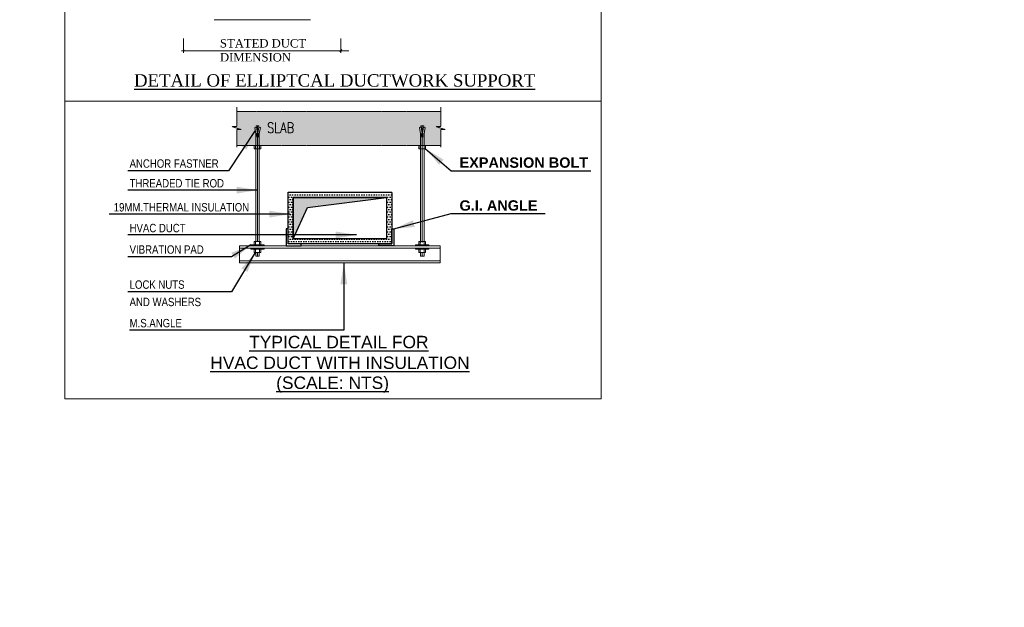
# Model space of a CAD drawing. Header units: millimetres. Extents: x -125266 to 274256, y -711690 to -301689.
# Tile 8 of 256: x -54482 to -44978, y -384935 to -379261. Entities that reach past the tile are written whole.
import ezdxf

# ---------------------------------------------------------------- set-up
doc = ezdxf.new("R2010")
doc.units = ezdxf.units.MM
doc.linetypes.add('Dash', pattern=[6.35, 3.175, -3.175])
doc.linetypes.add('HIDDEN', pattern=[0.375, 0.25, -0.125])
for name, color, linetype, lineweight in [('11188BGSF$0$XCOL Mall First Floor Plan$0$COL', 8, 'Continuous', 0), ('ABM-SAD', 6, 'Continuous', 25), ('HVAC TEXT', 7, 'Continuous', 18), ('MEPTEK-INSULATION', 7, 'Dash', 0), ('MEPTEK-SHEET', 7, 'Continuous', 30), ('MEPTEK-SUPPORT', 7, 'Continuous', 50), ('MEPTEK-TEXT', 7, 'Continuous', 30), ('MEPTEK-TEXT1', 7, 'Continuous', 30), ('S-TXT', 8, 'Continuous', 0)]:
    doc.layers.add(name, color=color, linetype=linetype, lineweight=lineweight)
doc.styles.add('2mm50', font='romans.shx', dxfattribs={"width": 0.8, "height": 100})
doc.styles.add('arial', font='arialbd.ttf')
doc.styles.add('Arial Bold', font='arialbd.ttf')
doc.styles.add('ROMANS', font='romans.shx', dxfattribs={"width": 0.8})
doc.styles.get("Standard").update_dxf_attribs({"font": 'ARIALN.TTF'})
doc.dimstyles.new('LH_Dim_1-50', dxfattribs={"dimtxt": 100, "dimasz": 125, "dimexe": 50, "dimexo": 37.5, "dimgap": 75, "dimtad": 1, "dimtoh": 1, "dimdec": 0, "dimdsep": 46, "dimtxsty": '2mm50', "dimblk1": 'ARCHTICK', "dimblk2": 'ARCHTICK', "dimsah": 1, "dimcen": -125, "dimdle": 75, "dimclrd": 256, "dimclre": 256, "dimclrt": 256, "dimazin": 2, "dimtfac": 0.5, "dimtdec": 0, "dimtmove": 0, "dimatfit": 3, "dimfxl": 0, "dimtolj": 1, "dimarcsym": 0})

# ---------------------------------------------------------------- blocks, each defined once
blk = doc.blocks.new('_ArchTick')
at = {"color": 0, "linetype": 'ByBlock', "const_width": 0.15}
blk.add_lwpolyline([(-0.5, -0.5), (0.5, 0.5)], dxfattribs=at)

msp = doc.modelspace()

# ---------------------------------------------------------------- hatches: boundary and pattern name
at = {"linetype": 'HIDDEN'}
h = msp.add_hatch(dxfattribs=at)
h.set_pattern_fill('DOTS', scale=15)
h.set_pattern_definition([(0, (-55979.172, -387879.78), (11.90625, 23.8125), [0, -23.8125])])
h.paths.add_polyline_path([(-51891.6, -380926.2), (-51891.6, -381426.2), (-50891.6, -381426.2), (-50891.6, -380926.2)])
h.paths.add_polyline_path([(-50941.6, -380976.2), (-50941.6, -381376.2), (-51841.6, -381376.2), (-51841.6, -380976.2)], flags=16)
h = msp.add_hatch()
h.set_pattern_fill('DOTS', scale=0.5)
h.set_pattern_definition([(0, (-55979.1719, -387298.5135), (0.396875, 0.79375), [0, -0.79375])])
h.paths.add_polyline_path([(-50941.6, -380976.2), (-51841.6, -380976.2), (-51841.6, -381376.2), (-51703.4, -381072.8)])
at = {"layer": '11188BGSF$0$XCOL Mall First Floor Plan$0$COL', "lineweight": -3}
h = msp.add_hatch(dxfattribs=at)
h.set_pattern_fill('AR-CONC', color=8, scale=7.318524, style=2)
h.set_pattern_definition([(50, (-249360.23, -354250.663), (52.492856, -4.59253), [5.488893, -60.37782]), (355, (-249360.23, -354250.66), (-10.154549, 55.04936), [4.391114, -48.302256]), (100.451444, (-249355.856, -354251.045), (42.338307, 50.456829), [4.664841, -51.313251]), (46.1842, (-249360.23, -354236.026), (78.10631, -12.113568), [8.23334, -90.56673]), (96.635635, (-249353.72, -354237.035), (68.403456, 71.2911), [6.997266, -76.96992]), (351.184164, (-249360.23, -354236.026), (68.403456, 71.2911), [6.58667, -72.453384]), (21, (-249352.91, -354239.685), (43.684784, -29.465759), [5.488893, -60.37782]), (326, (-249352.91, -354239.685), (17.80709, 53.070278), [4.391114, -48.302256]), (71.451445, (-249349.27, -354242.14), (61.491873, 23.604519), [4.664841, -51.313251]), (37.5, (-249360.23, -354250.663), (0.8899219, 24.3629155), [0, -47.7167743, 0, -49.0341085, 0, -48.4852193]), (7.5, (-249360.23, -354250.663), (19.2528063, 28.8651145), [0, -27.9567604, 0, -46.6189957, 0, -18.4792722]), (327.5, (-249376.55, -354250.663), (39.0679213, -1.6506836), [0, -18.296309, 0, -57.0844846, 0, -75.74672]), (317.5, (-249383.87, -354250.663), (42.680618, 7.326207), [0, -23.785202, 0, -37.9099526, 0, -53.791149])])
h.paths.add_polyline_path([(-52387, -380143.5), (-50418.2, -380143.5), (-50418.2, -380471.7), (-52387, -380471.7)])
at = {"layer": 'S-TXT'}
h = msp.add_hatch(color=4, dxfattribs=at)
h.dxf.hatch_style = 1
h.paths.add_polyline_path([(-52250.9, -381445.7), (-52250.9, -381435.7), (-52122.2, -381435.7), (-52122.2, -381445.7)])
h = msp.add_hatch(color=4, dxfattribs=at)
h.dxf.hatch_style = 1
h.paths.add_polyline_path([(-50660.9, -381445.7), (-50660.9, -381435.7), (-50532.3, -381435.7), (-50532.3, -381445.7)])

# ---------------------------------------------------------------- linework, layer by layer
at = {"color": 7, "linetype": 'HIDDEN'}
msp.add_lwpolyline([(-51891.6, -381426.2), (-51891.6, -380926.2), (-50891.6, -380926.2), (-50891.6, -381426.2)], close=True, dxfattribs=at)
at = {"color": 7}
for points in [[(-51841.6, -381376.2), (-51841.6, -380976.2), (-50941.6, -380976.2), (-50941.6, -381376.2)], [(-51841.6, -381376.2), (-51703.4, -381072.8), (-50941.6, -380976.2), (-51841.6, -380976.2)], [(-51891.6, -381426.2), (-51891.6, -381281.2), (-51911.6, -381281.2), (-51911.6, -381426.2), (-51911.6, -381445.7), (-51766.6, -381445.7), (-51766.6, -381426.2)], [(-50891.6, -381426.2), (-50891.6, -381281.2), (-50871.6, -381281.2), (-50871.6, -381426.2), (-50871.6, -381445.7), (-51016.6, -381445.7), (-51016.6, -381426.2)]]:
    msp.add_lwpolyline(points, close=True, dxfattribs=at)
at = {"layer": 'HVAC TEXT'}
for p, q in [((-52603.9, -379260.5), (-51676.3, -379260.5)), ((-52902.8, -379441.4), (-52902.8, -379579.5)), ((-51383.2, -379441.4), (-51383.2, -379579.5)), ((-52902.8, -379560.7), (-52921.6, -379560.7)), ((-52908.4, -379565.8), (-52894.6, -379552.6)), ((-52902.8, -379560.7), (-51389.2, -379560.7)), ((-51392, -379571.1), (-51372.5, -379547.1)), ((-51389.2, -379560.7), (-51305.1, -379560.7))]:
    msp.add_line(p, q, dxfattribs=at)
for points in [[(-54046.4, -376613.5), (-48871.1, -376613.5), (-48871.1, -380046.3), (-54046.4, -380046.3)], [(-54046.4, -380046.3), (-48871.1, -380046.3), (-48871.1, -382922.1), (-54046.4, -382922.1)]]:
    msp.add_lwpolyline(points, close=True, dxfattribs=at)
at = {"layer": 'MEPTEK-INSULATION', "color": 7}
for p, q in [((-52385.4, -380106.3), (-52385.4, -380293.2)), ((-52385.4, -380146.1), (-50416.6, -380146.1)), ((-50416.6, -380106.3), (-50416.6, -380293.2)), ((-52385.4, -380293.2), (-52430.1, -380293.2)), ((-52430.1, -380293.2), (-52343.9, -380321.9)), ((-52385.4, -380321.9), (-52385.4, -380492.4)), ((-52343.9, -380321.9), (-52385.4, -380321.9)), ((-50416.6, -380293.2), (-50461.3, -380293.2)), ((-50461.3, -380293.2), (-50375.1, -380321.9)), ((-50416.6, -380321.9), (-50416.6, -380492.4)), ((-50375.1, -380321.9), (-50416.6, -380321.9)), ((-52385.4, -380474.2), (-50416.6, -380474.2))]:
    msp.add_line(p, q, dxfattribs=at)
at = {"layer": 'MEPTEK-SUPPORT', "color": 230, "lineweight": 5}
for p, q in [((-52197.5, -380299.7), (-52213.6, -380302.4)), ((-52203.6, -380361.8), (-52213.6, -380302.4)), ((-52200.2, -380286.6), (-52200.2, -380300.2)), ((-52172.9, -380286.6), (-52200.2, -380286.6)), ((-52188.3, -380355.2), (-52197.5, -380299.7)), ((-52184.8, -380355.2), (-52175.6, -380299.7)), ((-52175.6, -380299.7), (-52159.5, -380302.4)), ((-52172.9, -380286.6), (-52172.9, -380300.2)), ((-52169.5, -380361.8), (-52159.5, -380302.4)), ((-50607.6, -380299.7), (-50623.6, -380302.4)), ((-50613.7, -380361.8), (-50623.6, -380302.4)), ((-50610.3, -380286.6), (-50610.3, -380300.2)), ((-50610.3, -380286.6), (-50582.9, -380286.6)), ((-50598.3, -380355.2), (-50607.6, -380299.7)), ((-50594.9, -380355.2), (-50585.6, -380299.7)), ((-50585.6, -380299.7), (-50569.6, -380302.4)), ((-50582.9, -380286.6), (-50582.9, -380300.2)), ((-50579.5, -380361.8), (-50569.6, -380302.4)), ((-52203.6, -380361.8), (-52203.6, -381403.2)), ((-52193.4, -380389.2), (-52193.4, -380361.8)), ((-52179.7, -380389.2), (-52179.7, -380361.8)), ((-52169.5, -380361.8), (-52169.5, -381403.2)), ((-50613.7, -380361.8), (-50613.7, -381413.2)), ((-50603.4, -380389.2), (-50603.4, -380361.8)), ((-50589.7, -380389.2), (-50589.7, -380361.8)), ((-50579.5, -380361.8), (-50579.5, -381413.2)), ((-52203.6, -381545.5), (-52203.6, -381507.7)), ((-52203.6, -381545.5), (-52169.5, -381545.5)), ((-52169.5, -381545.5), (-52169.5, -381507.7)), ((-50613.7, -381545.5), (-50613.7, -381507.7)), ((-50579.5, -381545.5), (-50613.7, -381545.5)), ((-50579.5, -381545.5), (-50579.5, -381507.7))]:
    msp.add_line(p, q, dxfattribs=at)
at = {"layer": 'MEPTEK-SUPPORT', "color": 8, "lineweight": 5, "ltscale": 0.05}
for p, q in [((-52186.5, -381403.2), (-52186.5, -380286.6)), ((-50596.6, -381413.2), (-50596.6, -380286.6)), ((-52186.5, -381507.7), (-52186.5, -381545.5)), ((-50596.6, -381507.7), (-50596.6, -381545.5))]:
    msp.add_line(p, q, dxfattribs=at)
at = {"layer": 'MEPTEK-SUPPORT', "color": 230, "lineweight": 5}
for centre, start, end in [((-52186.5, -380361.8), 104.55596, 180), ((-52186.5, -380361.8), 0, 75.44404), ((-50596.6, -380361.8), 104.55596, 180), ((-50596.6, -380361.8), 0, 75.44404), ((-52186.5, -380389.2), 180, 0), ((-50596.6, -380389.2), 180, 0)]:
    msp.add_arc(centre, 6.84, start, end, dxfattribs=at)
at = {"layer": 'S-TXT', "color": 4}
for p, q in [((-52219, -380506.7), (-52219, -380477.4)), ((-52154.1, -380506.7), (-52219, -380506.7)), ((-52215.8, -380474.2), (-52209.3, -380474.2)), ((-52206, -380477.4), (-52206, -380506.7)), ((-52202.8, -380474.2), (-52170.3, -380474.2)), ((-52167.1, -380477.4), (-52167.1, -380506.7)), ((-52157.3, -380474.2), (-52163.8, -380474.2)), ((-52154.1, -380477.4), (-52154.1, -380506.7)), ((-50629.1, -380506.7), (-50629.1, -380477.4)), ((-50564.1, -380506.7), (-50629.1, -380506.7)), ((-50625.8, -380474.2), (-50619.3, -380474.2)), ((-50616.1, -380477.4), (-50616.1, -380506.7)), ((-50612.8, -380474.2), (-50580.3, -380474.2)), ((-50577.1, -380477.4), (-50577.1, -380506.7)), ((-50567.4, -380474.2), (-50573.8, -380474.2)), ((-50564.1, -380477.4), (-50564.1, -380506.7)), ((-52215.8, -381403.2), (-52209.3, -381403.2)), ((-52202.8, -381403.2), (-52170.3, -381403.2)), ((-52157.3, -381403.2), (-52163.8, -381403.2)), ((-50625.8, -381403.2), (-50619.3, -381403.2)), ((-50580.3, -381403.2), (-50612.8, -381403.2)), ((-50567.4, -381403.2), (-50573.8, -381403.2)), ((-52219, -381435.7), (-52219, -381406.5)), ((-52154.1, -381435.7), (-52219, -381435.7)), ((-52154.1, -381435.7), (-52219, -381435.7)), ((-52154.1, -381475.2), (-52219, -381475.2)), ((-52219, -381475.2), (-52219, -381504.4)), ((-52206, -381406.5), (-52206, -381435.7)), ((-52206, -381504.4), (-52206, -381475.2)), ((-52167.1, -381406.5), (-52167.1, -381435.7)), ((-52167.1, -381504.4), (-52167.1, -381475.2)), ((-52154.1, -381406.5), (-52154.1, -381435.7)), ((-52154.1, -381504.4), (-52154.1, -381475.2)), ((-50629.1, -381406.5), (-50629.1, -381435.7)), ((-50629.1, -381435.7), (-50564.1, -381435.7)), ((-50629.1, -381435.7), (-50564.1, -381435.7)), ((-50629.1, -381504.4), (-50629.1, -381475.2)), ((-50629.1, -381475.2), (-50564.1, -381475.2)), ((-50616.1, -381406.5), (-50616.1, -381435.7)), ((-50616.1, -381504.4), (-50616.1, -381475.2)), ((-50577.1, -381406.5), (-50577.1, -381435.7)), ((-50577.1, -381504.4), (-50577.1, -381475.2)), ((-50564.1, -381435.7), (-50564.1, -381406.5)), ((-50564.1, -381475.2), (-50564.1, -381504.4)), ((-52215.8, -381507.7), (-52209.3, -381507.7)), ((-52202.8, -381507.7), (-52170.3, -381507.7)), ((-52157.3, -381507.7), (-52163.8, -381507.7)), ((-50625.8, -381507.7), (-50619.3, -381507.7)), ((-50580.3, -381507.7), (-50612.8, -381507.7)), ((-50567.4, -381507.7), (-50573.8, -381507.7))]:
    msp.add_line(p, q, dxfattribs=at)
at = {"layer": 'S-TXT'}
for p, q in [((-50423.5, -381445.7), (-52359.6, -381445.7)), ((-50423.5, -381465.2), (-52359.6, -381465.2)), ((-50423.5, -381588.6), (-52359.6, -381588.6))]:
    msp.add_line(p, q, dxfattribs=at)
at = {"layer": 'S-TXT', "color": 8}
msp.add_line((-52359.6, -381608.1), (-50423.5, -381608.1), dxfattribs=at)
at = {"layer": 'S-TXT', "color": 4}
for points in [[(-52157.3, -380474.2), (-52215.8, -380474.2)], [(-50567.4, -380474.2), (-50625.8, -380474.2)], [(-52157.3, -381403.2), (-52215.8, -381403.2)], [(-50625.8, -381403.2), (-50567.4, -381403.2)], [(-52157.3, -381507.7), (-52215.8, -381507.7)], [(-50625.8, -381507.7), (-50567.4, -381507.7)]]:
    msp.add_lwpolyline(points, dxfattribs=at)
at = {"layer": 'S-TXT'}
for points in [[(-52359.6, -381445.7), (-52359.6, -381608.1)], [(-50423.5, -381445.7), (-50423.5, -381608.1)]]:
    msp.add_lwpolyline(points, dxfattribs=at)
at = {"layer": 'S-TXT', "color": 4}
for points in [[(-52250.9, -381445.7), (-52250.9, -381435.7), (-52122.2, -381435.7), (-52122.2, -381445.7)], [(-52250.9, -381465.2), (-52250.9, -381475.2), (-52122.2, -381475.2), (-52122.2, -381465.2)], [(-50532.3, -381445.7), (-50532.3, -381435.7), (-50660.9, -381435.7), (-50660.9, -381445.7)], [(-50532.3, -381465.2), (-50532.3, -381475.2), (-50660.9, -381475.2), (-50660.9, -381465.2)]]:
    msp.add_lwpolyline(points, close=True, dxfattribs=at)
for centre, start, end in [((-52215.8, -380477.4), 90, 180), ((-52209.3, -380477.4), 0, 90), ((-52202.8, -380477.4), 90, 180), ((-52170.3, -380477.4), 0, 90), ((-52163.8, -380477.4), 90, 180), ((-52157.3, -380477.4), 0, 90), ((-50625.8, -380477.4), 90, 180), ((-50619.3, -380477.4), 0, 90), ((-50612.8, -380477.4), 90, 180), ((-50580.3, -380477.4), 0, 90), ((-50573.8, -380477.4), 90, 180), ((-50567.4, -380477.4), 0, 90), ((-52215.8, -381406.5), 90, 180), ((-52209.3, -381406.5), 0, 90), ((-52202.8, -381406.5), 90, 180), ((-52170.3, -381406.5), 0, 90), ((-52163.8, -381406.5), 90, 180), ((-52157.3, -381406.5), 0, 90), ((-50625.8, -381406.5), 90, 180), ((-50619.3, -381406.5), 0, 90), ((-50612.8, -381406.5), 90, 180), ((-50580.3, -381406.5), 0, 90), ((-50573.8, -381406.5), 90, 180), ((-50567.4, -381406.5), 0, 90), ((-52215.8, -381504.4), 180, 270), ((-52209.3, -381504.4), 270, 0), ((-52202.8, -381504.4), 180, 270), ((-52170.3, -381504.4), 270, 0), ((-52163.8, -381504.4), 180, 270), ((-52157.3, -381504.4), 270, 0), ((-50625.8, -381504.4), 180, 270), ((-50619.3, -381504.4), 270, 0), ((-50612.8, -381504.4), 180, 270), ((-50580.3, -381504.4), 270, 0), ((-50573.8, -381504.4), 180, 270), ((-50567.4, -381504.4), 270, 0)]:
    msp.add_arc(centre, 3.25, start, end, dxfattribs=at)

# ---------------------------------------------------------------- texts
at = {"color": 7, "insert": (-51833.6, -380254), "char_height": 100, "width": 3041.311, "attachment_point": 3, "style": 'ROMANS'}
msp.add_mtext('SLAB', dxfattribs=at)
at = {"layer": 'ABM-SAD', "color": 0, "insert": (-53378.7, -379787.1), "char_height": 119.903, "width": 4515.935, "attachment_point": 1}
msp.add_mtext('{\\fTimes New Roman|b0|i0|c0|p18;\\LDETAIL OF ELLIPTCAL DUCTWORK SUPPORT}', dxfattribs=at)
at = {"layer": 'ABM-SAD', "color": 0, "char_height": 119.903, "attachment_point": 1}
for s, width, insert in [('\\pi1758.66772;{\\fArial|b0|i0|c0|p34;\\LTYPICAL DETAIL FOR \\P\\pi1383.17262;HVAC DUCT WITH INSULATION }', 5242.519, (-54025.6, -382313.3)), ('{\\fArial|b0|i0|c0|p34;\\L(SCALE: NTS)}', 3847.694, (-52006.4, -382706.6))]:
    msp.add_mtext_dynamic_manual_height_columns(s, width=width, gutter_width=1.5, heights=[0], dxfattribs=dict(at, insert=insert))
at = {"layer": 'HVAC TEXT'}
for s, height, p in [('ANCHOR FASTNER', 80.866, (-53421.3, -380690)), ('THREADED TIE ROD', 80.866, (-53421.3, -380880.4)), ('19MM.THERMAL INSULATION ', 80.866, (-53574.7, -381112.3)), ('HVAC DUCT', 80.87, (-53421.3, -381313.1)), ('VIBRATION PAD', 80.866, (-53421.3, -381520.5)), ('LOCK NUTS ', 80.87, (-53421.3, -381858.8)), ('AND WASHERS', 80.866, (-53421.3, -382026.6)), ('M.S.ANGLE', 80.87, (-53421.3, -382231.1))]:
    msp.add_text(s, height=height, dxfattribs=at).set_placement(p)
at = {"layer": 'HVAC TEXT', "insert": (-52549.2, -379448.3), "char_height": 80.866, "width": 2255.989, "attachment_point": 1}
msp.add_mtext('{\\fTimes New Roman|b0|i0|c0|p18;STATED DUCT \\PDIMENSION}', dxfattribs=at)
at = {"layer": 'MEPTEK-SHEET', "insert": (-98215.1, -369652.6), "char_height": 277.0199, "width": 6856.244, "attachment_point": 1}
msp.add_mtext('\\pi-554.03989,l554.03989,t554.03989;{\\fTimes New Roman|b0|i0|c0|p18;1.^IALL DIMENSIONS ARE IN MM.\\P2.^IALL B.O.D. (BOTTOM OF DUCT & CENTER LINE LEVATION) ARE WITH RESPECT TO DATUM FLOOR LEVEL.\\P3.^IDO NOT SCALE THE }DRAWING. {\\fTimes New Roman|b0|i0|c0|p18;ONLY WRITTEN DIMENSIONS TO BE FOLLOWED.\\P4.^ITHIS DRAWING IS A RIGHT & PROPERTY OF MEPTEK NOT TO BE PRODUCED, COPIED, HANDED OVER TO THIRD PARTY OR USED FOR ANY OTHER PURPOSE  OTHER THAN FOR WHICH IT IS INTENDED AND REMAIN OUR SOLE PROPERTY.\\P5.^IALL DIMENSIONS SHALL BE VERIFIED ON SITE PRIOR TO START OF WORK\\P6.^IPOWER SUPPLY TO THE BTU METER IN CONCESSIONAIRE SCOPE.}', dxfattribs=at)
at = {"layer": 'MEPTEK-TEXT', "style": 'Arial Bold'}
for s, p in [('EXPANSION BOLT', (-50236.8, -380690.8)), ('G.I. ANGLE ', (-50236.8, -381104.6))]:
    msp.add_text(s, height=100, rotation=0.03339, dxfattribs=at).set_placement(p)
at = {"layer": 'MEPTEK-TEXT1', "insert": (-102709, -319968), "char_height": 350, "width": 24849.354, "attachment_point": 1}
msp.add_mtext('{\\fCalibri|b0|i0|c0|p34;\\H1.28571x;\\C1;CHILLED WATER PIPING:-\\H0.77778x;\\P\\pi-1050,l1050,t1050;\\C256;1.^ICHILLED WATER PIPING SHALL BE CONFIRMING TO IS:1239 PART I CLASS ‘C’ HEAVY AND FITTING SHALL BE CONFORMING TO ASTM A-105,3000LBS SOCKET WELD END (UP TO 50MM) & 1S:1239 PART-II HEAVY/ASTM A-234 WPB, GR.B BUTT WELD FITTING ( ABOVE 50NB PIPE SIZE)\\P2.^IPIPING CONNECTION SHOULD BE SOCKET WELDED UP TO 50NB SIZE AND SHALL BE BUTT WELD ABOVE 50NB PIPE SIZE. PIPE FLANGES SHOULD BE CONFIRMING TO ASTM A-105 # 150 SORF AND FLANGE DIMENSION SHOULD BE IN ACCORDANCE WITH ASME/ANSI B 16.5 (150 SORF), FITTING TO FITTING WELDING IS NOT ALLOWED. NOZZLE CONNECTIONS/THREDOLETS/WELDOLETS ARE NOT ALLOWED BY PUNCTURING THE PIPE. ONLY EQUAL/UNEQUAL TEE’S SHALL BE USED FOR BRANCH CONNECTION FROM HEADER. SOCKET WELD END TEE SHOULD BE USED FOR BRANCH CONNECTION (UP-TO -50NB PIPE SIZE) W.R.T TO PRESSURE GAUGE/TEMPERATURE GAUGE/AIR VENT/DRAIN POINT ETC.\\P3.^IPOST INSTALLATION CLEARANCE BY DIAL, CHW PIPING SHALL BE TESTED @15KGF/CM2 HYDROSTATICS PRESSURE FOR 24HRS HOLD TIME AND TESTING SHOULD BE WITNESSED TO DIAL TEAM.\\P4.^ITHERMAL INSULATION ON CHW AND CONDENSATE DRAIN PIPING LINE SHALL BE 25MM THICK. CLOSED CELL ANTI-MICROBIAL CLASS “O” BS 476 AND PART 6 & 7 FM APPROVED NITRILE RUBBER ELASTOMERIC INSULATION THERMAL CONDUCTIVITY 0.033 WATTS PER METER-KELVIN (W/ (M\\fArial|b0|i0|c0|p34;⋅\\fCalibri|b0|i0|c0|p34;K)) AT 0°C.\\P5.^ICONDENSATE DRAIN PIPING SHALL BE COMPLYING TO IS 4985 CLASS 3 UPVC PIPE. SOLVENT CEMENT COMPLYING WITH ASTM D2564 SHALL BE USED FOR JOINTS.\\P6.^IFOR CEILING SUSPENDED CHILLED WATER PIPE:  PIPE SHOULD BE HANGED WITH TIE ROD OF SIZE MINIMUM 10 MM DIA.}', dxfattribs=at)
at = {"layer": 'MEPTEK-TEXT1', "char_height": 162.275, "width": 2350.18, "attachment_point": 1, "style": 'arial'}
for s, insert in [("\\pi831.50123;{\\C159;\\c7222306;ASIAN\\P\\pi697.95107;HOOD-01\\P\\pi380.2644;72'' x 48'' X 22''\\P\\pi166.68376;(BOX TYPE HOOD)}", (-63689.8, -378751.8, 0)), ("\\pi831.50123;{\\C159;\\c7222306;ASIAN\\P\\pi697.95107;HOOD-01\\P\\pi380.2644;64'' x 48'' X 22''\\P\\pi166.68376;(BOX TYPE HOOD)}", (-63689.8, -380027, 0))]:
    msp.add_mtext(s, dxfattribs=dict(at, insert=insert))

# ---------------------------------------------------------------- leaders
at = {"layer": 'HVAC TEXT'}
for points, override in [([(-52208.6, -380332.1), (-52466.5, -380718.6), (-53438, -380718.6)], {"dimasz": 200, "dimtad": 0, "dimfxl": 0.15}), ([(-52186.5, -380906.3), (-53438, -380906.3)], {"dimasz": 200, "dimgap": 75, "dimtad": 0, "dimfxl": 0.15}), ([(-51871.5, -381138.1), (-53619.5, -381138.1)], {"dimasz": 200, "dimgap": 75, "dimtad": 0, "dimfxl": 0.15}), ([(-51231.7, -381339), (-53438, -381339)], {"dimasz": 200, "dimgap": 75, "dimtad": 0, "dimfxl": 0.15}), ([(-52250.9, -381435.7), (-52437.4, -381549.1), (-53438, -381549.1)], {"dimasz": 200, "dimtad": 0, "dimfxl": 0.15}), ([(-52209.3, -381507.7), (-52437.4, -381887.4), (-53438, -381887.4)], {"dimasz": 200, "dimtad": 0, "dimfxl": 0.15}), ([(-51353.4, -381614.5), (-51353.4, -382259.7), (-53422.4, -382259.7)], {"dimasz": 200, "dimtad": 0, "dimfxl": 0.15})]:
    msp.add_leader(points, dimstyle='LH_Dim_1-50', override=override, dxfattribs=at)
at = {"layer": 'MEPTEK-TEXT'}
for points in [[(-50564.1, -380506.7), (-50316.6, -380718.6), (-48969.5, -380718.6)], [(-50871.6, -381281.2), (-50316.6, -381132.4), (-49411.3, -381132.4)]]:
    msp.add_leader(points, dimstyle='LH_Dim_1-50', override={"dimasz": 200, "dimtad": 0, "dimfxl": 0.15}, dxfattribs=at)

doc.saveas('drawing.dxf')
